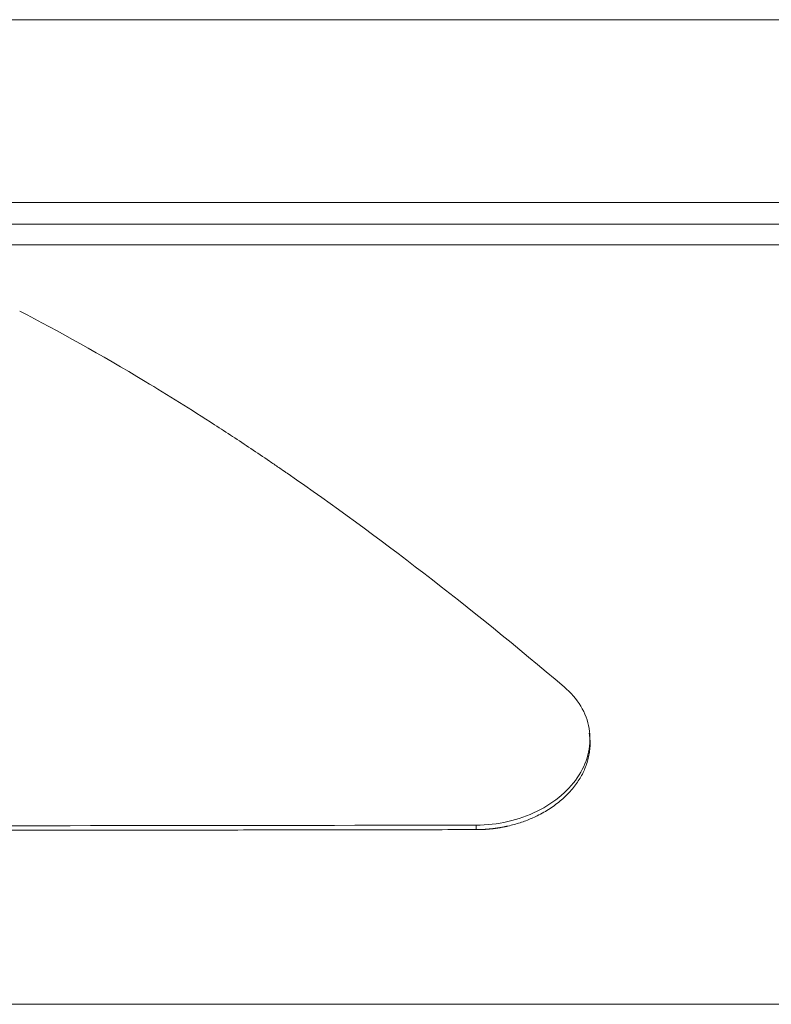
# Model space of a CAD drawing. Header units: millimetres. Extents: x -620 to 6530, y -1325 to 1325.
# Tile 179 of 180: x 879 to 987, y 1185 to 1325. Entities that reach past the tile are written whole.
import ezdxf

# ---------------------------------------------------------------- set-up
doc = ezdxf.new("R2010")
doc.units = ezdxf.units.MM
doc.layers.add('Plan', color=7, linetype='Continuous', true_color=0xffffff)

msp = doc.modelspace()

# ---------------------------------------------------------------- linework, layer by layer
at = {"layer": 'Plan', "color": 155, "linetype": 'Continuous', "lineweight": 18}
for points, knots in [([(133.85, 1325.08), (385.91, 1325.14), (764.06, 1325.22), (1268.27, 1325.22), (1583.4, 1325.2), (1835.5, 1325.21), (2024.57, 1325.21), (2182.12, 1325.18), (2308.15, 1325.23), (2434.26, 1325.26), (2560.45, 1324.57), (2686.62, 1322.95), (2812.74, 1320.67), (2970.34, 1316.95), (3222.38, 1309.53), (3474.39, 1299.39), (3726.07, 1285.64), (3914.71, 1273.4), (4103.17, 1258.86), (4291.35, 1241.5), (4447.88, 1224.47), (4572.83, 1209.13), (4661.58, 1197.31), (4719.04, 1188.97), (4745.33, 1185)], [0, 0, 0, 0, 0.163786, 0.245679, 0.327572, 0.368518, 0.409465, 0.450411, 0.470885, 0.491358, 0.532304, 0.552778, 0.573251, 0.614197, 0.655144, 0.737037, 0.777983, 0.81893, 0.859876, 0.900823, 0.941769, 0.962242, 0.982716, 1, 1, 1, 1]), ([(133.37, 1299.07), (385.45, 1299.12), (763.51, 1299.21), (1267.54, 1299.21), (1582.51, 1299.19), (1834.46, 1299.2), (2023.4, 1299.2), (2180.83, 1299.17), (2306.76, 1299.22), (2432.69, 1299.25), (2558.58, 1298.56), (2684.46, 1296.95), (2810.32, 1294.67), (2967.59, 1290.96), (3219.14, 1283.55), (3470.46, 1273.43), (3721.49, 1259.72), (3909.56, 1247.52), (4097.37, 1233.04), (4284.83, 1215.74), (4436.34, 1199.26), (4525.34, 1188.39), (4552.09, 1185)], [0, 0, 0, 0, 0.170719, 0.256079, 0.341438, 0.384118, 0.426798, 0.469478, 0.490818, 0.512157, 0.554837, 0.576177, 0.597517, 0.640197, 0.682877, 0.768236, 0.810916, 0.853596, 0.896276, 0.938955, 0.981635, 1, 1, 1, 1]), ([(133.22, 1295.97), (385.3, 1296.03), (763.33, 1296.11), (1267.31, 1296.11), (1582.23, 1296.09), (1834.13, 1296.1), (2023.03, 1296.1), (2180.41, 1296.07), (2306.32, 1296.12), (2432.2, 1296.15), (2558.03, 1295.46), (2683.86, 1293.85), (2809.66, 1291.58), (2966.85, 1287.86), (3218.29, 1280.46), (3469.45, 1270.35), (3720.34, 1256.65), (3908.28, 1244.46), (4095.95, 1229.98), (4283.27, 1212.7), (4426.6, 1197.11), (4507.49, 1187.32), (4526.2, 1185)], [0, 0, 0, 0, 0.171666, 0.257499, 0.343332, 0.386249, 0.429165, 0.472082, 0.49354, 0.514998, 0.557915, 0.579373, 0.600831, 0.643748, 0.686664, 0.772497, 0.815414, 0.85833, 0.901247, 0.944163, 0.98708, 1, 1, 1, 1]), ([(2269.27, 1293.19), (2250.15, 1293.18), (2168.08, 1293.16), (2023.04, 1293.19), (1834.15, 1293.18), (1582.24, 1293.17), (1267.32, 1293.19), (763.34, 1293.2), (385.3, 1293.11), (133.23, 1293.05)], [0, 0, 0, 0, 0.026868, 0.115334, 0.203801, 0.292267, 0.4692, 0.646134, 1, 1, 1, 1]), ([(879.5, 1283.74), (885.06, 1280.87), (891.02, 1277.55), (900.57, 1271.79), (903.86, 1269.74), (908.95, 1266.45), (910.67, 1265.32), (913.29, 1263.57), (914.17, 1262.97), (915.5, 1262.07), (915.94, 1261.77), (916.61, 1261.31), (916.83, 1261.15), (917.17, 1260.92), (917.28, 1260.84), (917.45, 1260.73), (917.51, 1260.69), (917.62, 1260.61), (917.68, 1260.57), (930.4, 1251.77), (943.51, 1241.69), (957.01, 1230.22)], [0, 0, 0, 0, 0.25, 0.25, 0.375, 0.375, 0.4375, 0.4375, 0.46875, 0.46875, 0.484375, 0.484375, 0.492188, 0.492188, 0.496094, 0.496094, 0.498047, 0.498047, 0.5, 0.5, 1, 1, 1, 1]), ([(957.01, 1230.22), (957.99, 1229.39), (958.78, 1228.47), (960, 1226.46), (960.39, 1225.4), (960.77, 1223.18), (960.74, 1222.06), (960.26, 1219.81), (959.81, 1218.72), (958.49, 1216.62), (957.65, 1215.65), (955.62, 1213.89), (954.46, 1213.13), (951.87, 1211.85), (950.48, 1211.36), (947.54, 1210.69), (946.04, 1210.52), (944.5, 1210.52)], [0, 0, 0, 0, 0.125, 0.125, 0.25, 0.25, 0.375, 0.375, 0.5, 0.5, 0.625, 0.625, 0.75, 0.75, 0.875, 0.875, 1, 1, 1, 1]), ([(960.59, 1223.6), (960.64, 1223.33), (960.71, 1222.77), (960.73, 1221.94), (960.67, 1221.1), (960.52, 1220.26), (960.3, 1219.43), (960, 1218.6), (959.63, 1217.8), (959.17, 1217.01), (958.65, 1216.24), (958.05, 1215.5), (957.39, 1214.79), (956.66, 1214.12), (955.87, 1213.48), (955.03, 1212.89), (954.13, 1212.34), (953.25, 1211.87), (952.39, 1211.48), (951.58, 1211.15), (950.75, 1210.86), (949.9, 1210.6), (949.28, 1210.45), (948.91, 1210.36), (948.8, 1210.34), (948.69, 1210.32), (948.58, 1210.29), (948.47, 1210.27), (948.36, 1210.25), (948.25, 1210.23), (948.13, 1210.21), (948.02, 1210.19), (947.91, 1210.17), (947.8, 1210.15), (947.69, 1210.13), (947.58, 1210.12), (947.46, 1210.1), (947.35, 1210.08), (947.24, 1210.07), (947.13, 1210.05), (947.01, 1210.04), (946.9, 1210.02), (946.79, 1210.01), (946.68, 1210), (946.56, 1209.99), (946.45, 1209.98), (946.34, 1209.97), (946.22, 1209.96), (946.11, 1209.95), (946, 1209.94), (945.88, 1209.93), (945.77, 1209.92), (945.66, 1209.92), (945.54, 1209.91), (945.43, 1209.9), (945.31, 1209.9), (945.2, 1209.89), (945.09, 1209.89), (944.97, 1209.89), (944.86, 1209.89), (944.74, 1209.88), (944.63, 1209.88), (944.55, 1209.88), (944.51, 1209.88)], [0, 0, 0, 0, 0.041765, 0.083329, 0.124885, 0.166646, 0.208416, 0.249971, 0.291522, 0.333279, 0.37501, 0.416556, 0.458127, 0.49993, 0.541661, 0.583215, 0.624798, 0.666618, 0.700033, 0.733301, 0.76653, 0.799827, 0.8333, 0.83749, 0.841676, 0.845858, 0.850037, 0.854212, 0.858385, 0.862555, 0.866722, 0.870887, 0.87505, 0.879211, 0.88337, 0.887528, 0.891684, 0.89584, 0.899994, 0.904148, 0.908302, 0.912455, 0.916608, 0.920762, 0.924915, 0.92907, 0.933225, 0.937382, 0.941539, 0.945699, 0.949859, 0.954022, 0.958187, 0.962354, 0.966524, 0.970697, 0.974872, 0.979051, 0.983233, 0.987419, 0.991609, 0.995802, 1, 1, 1, 1]), ([(944.5, 1210.52), (883.22, 1210.43), (820.65, 1210.37), (740.84, 1210.3), (724.79, 1210.29), (700.6, 1210.28), (692.52, 1210.27), (682.39, 1210.26), (680.37, 1210.26), (676.3, 1210.26), (674.23, 1210.26), (667.92, 1210.25), (663.58, 1210.25), (641.22, 1210.23), (621.21, 1210.22), (588.03, 1210.2), (576.44, 1210.19), (561.29, 1210.18), (558.22, 1210.18), (553.58, 1210.17), (552.02, 1210.17), (548.89, 1210.17), (547.31, 1210.17), (539.45, 1210.16), (533.37, 1210.16), (480.58, 1210.12), (447.41, 1210.1), (423.13, 1210.08), (419.14, 1210.08), (415.21, 1210.08), (414.49, 1210.08), (413.12, 1210.08), (412.44, 1210.08), (410.37, 1210.08), (408.99, 1210.07), (402.05, 1210.07), (396.39, 1210.07), (367.51, 1210.06), (342.62, 1210.06), (309.27, 1210.06), (302.48, 1210.06), (292.14, 1210.06), (288.67, 1210.07), (283.42, 1210.07), (281.65, 1210.07), (278.14, 1210.07), (276.41, 1210.07), (260.94, 1210.07), (248.27, 1210.08), (213.49, 1210.09), (194.63, 1210.09), (165.54, 1210.09), (155.31, 1210.1), (148.67, 1210.1), (148.01, 1210.1), (146.63, 1210.1), (145.95, 1210.1), (143.89, 1210.1), (142.53, 1210.1), (138.45, 1210.1), (135.75, 1210.1), (90.17, 1210.1), (52.33, 1210.09), (-13.26, 1210.08), (-41, 1210.08), (-86.4, 1210.06), (-104.05, 1210.04), (-116.65, 1210.04)], [0, 0, 0, 0, 0.03125, 0.03125, 0.039062, 0.039062, 0.042969, 0.042969, 0.043945, 0.043945, 0.044922, 0.044922, 0.046875, 0.046875, 0.054688, 0.054688, 0.058594, 0.058594, 0.05957, 0.05957, 0.060059, 0.060059, 0.060547, 0.060547, 0.0625, 0.0625, 0.078125, 0.078125, 0.082031, 0.082031, 0.083008, 0.083008, 0.083984, 0.083984, 0.085938, 0.085938, 0.09375, 0.09375, 0.125, 0.125, 0.132812, 0.132812, 0.136719, 0.136719, 0.138672, 0.138672, 0.140625, 0.140625, 0.15625, 0.15625, 0.1875, 0.1875, 0.21875, 0.21875, 0.222656, 0.222656, 0.226562, 0.226562, 0.234375, 0.234375, 0.25, 0.25, 0.5, 0.5, 0.75, 0.75, 1, 1, 1, 1]), ([(944.51, 1209.88), (942.36, 1209.88), (938.06, 1209.87), (931.6, 1209.86), (925.14, 1209.85), (918.66, 1209.84), (912.18, 1209.83), (905.68, 1209.82), (899.18, 1209.82), (892.66, 1209.81), (886.14, 1209.8), (879.61, 1209.79), (873.07, 1209.78), (866.52, 1209.77), (859.95, 1209.76), (853.38, 1209.76), (846.8, 1209.75), (840.21, 1209.74), (833.62, 1209.73), (827.01, 1209.72), (820.39, 1209.72), (813.76, 1209.71), (807.13, 1209.7), (800.48, 1209.69), (793.82, 1209.69), (787.16, 1209.68), (780.48, 1209.67), (773.8, 1209.67), (767.11, 1209.66), (760.4, 1209.65), (753.69, 1209.65), (746.97, 1209.64), (740.24, 1209.64), (733.49, 1209.63), (726.74, 1209.62), (719.98, 1209.62), (713.21, 1209.61), (706.43, 1209.61), (699.64, 1209.6), (692.85, 1209.6), (686.04, 1209.59), (675.46, 1209.58), (660.59, 1209.57), (640.89, 1209.56), (619.59, 1209.55), (596.68, 1209.53), (572.16, 1209.52), (549.43, 1209.51), (529.39, 1209.5), (513, 1209.5), (497.79, 1209.49), (483.77, 1209.49), (470.94, 1209.48), (459.29, 1209.48), (448.83, 1209.48), (439.56, 1209.47), (431.47, 1209.47), (424.57, 1209.47), (418.86, 1209.47), (411.52, 1209.47), (402.06, 1209.46), (389.97, 1209.46), (377.54, 1209.46), (364.78, 1209.46), (351.68, 1209.45), (338.25, 1209.45), (324.49, 1209.45), (310.38, 1209.45), (295.95, 1209.44), (280.26, 1209.44), (263.83, 1209.44), (247.2, 1209.44), (231.81, 1209.44), (217.65, 1209.43), (204.74, 1209.43), (193.07, 1209.43), (182.63, 1209.43), (173.44, 1209.43), (165.48, 1209.43), (158.77, 1209.43), (153.29, 1209.43), (146.65, 1209.43), (138.48, 1209.43), (128.44, 1209.43), (118.59, 1209.43), (108.91, 1209.43), (99.43, 1209.43), (90.12, 1209.42), (81, 1209.42), (72.07, 1209.42), (63.32, 1209.42), (54.75, 1209.42), (46.37, 1209.42), (38.17, 1209.42), (30.16, 1209.42), (22.33, 1209.42), (14.68, 1209.42), (7.22, 1209.41), (-0.05, 1209.41), (-7.15, 1209.41), (-14.05, 1209.41), (-20.78, 1209.41), (-27.32, 1209.41), (-33.68, 1209.41), (-39.85, 1209.41), (-45.84, 1209.41), (-51.64, 1209.41), (-57.26, 1209.41), (-62.69, 1209.41), (-67.94, 1209.41), (-73.01, 1209.41), (-77.89, 1209.41), (-82.59, 1209.4), (-87.11, 1209.4), (-91.44, 1209.4), (-95.58, 1209.4), (-99.54, 1209.4), (-103.32, 1209.4), (-106.91, 1209.4), (-110.32, 1209.4), (-113.55, 1209.4), (-115.63, 1209.4), (-116.65, 1209.4)], [0, 0, 0, 0, 0.006076, 0.012161, 0.018254, 0.024357, 0.030468, 0.036589, 0.042718, 0.048856, 0.055004, 0.06116, 0.067325, 0.073499, 0.079681, 0.085873, 0.092074, 0.098284, 0.104502, 0.11073, 0.116966, 0.123212, 0.129466, 0.135729, 0.142001, 0.148283, 0.154573, 0.160872, 0.16718, 0.173497, 0.179823, 0.186158, 0.192502, 0.198854, 0.205216, 0.211587, 0.217967, 0.224355, 0.230753, 0.23716, 0.243575, 0.25, 0.267054, 0.28562, 0.305697, 0.327286, 0.350387, 0.375, 0.391567, 0.407015, 0.421345, 0.434557, 0.446651, 0.457627, 0.467485, 0.476224, 0.483845, 0.490348, 0.495733, 0.5, 0.51108, 0.522476, 0.534187, 0.546214, 0.558556, 0.571214, 0.584187, 0.597476, 0.61108, 0.625, 0.641841, 0.657515, 0.67202, 0.685357, 0.697526, 0.708526, 0.718359, 0.727024, 0.73452, 0.740848, 0.746008, 0.75, 0.759635, 0.769096, 0.778383, 0.787497, 0.796438, 0.805205, 0.813798, 0.822218, 0.830464, 0.838536, 0.846435, 0.85416, 0.861712, 0.86909, 0.876295, 0.883326, 0.890184, 0.896868, 0.903378, 0.909715, 0.915878, 0.921868, 0.927684, 0.933327, 0.938796, 0.944091, 0.949213, 0.954162, 0.958936, 0.963537, 0.967965, 0.972219, 0.976299, 0.980206, 0.983939, 0.987498, 0.990884, 0.994096, 0.997135, 1, 1, 1, 1])]:
    msp.add_open_spline(points, degree=3, knots=knots, dxfattribs=at)
at = {"layer": 'Plan', "color": 155, "linetype": 'Continuous', "lineweight": 13}
msp.add_open_spline([(944.51, 1209.88), (944.5, 1210.52)], degree=1, dxfattribs=at)
msp.add_open_spline([(2268.06, 1185), (2254.55, 1185), (2241.04, 1185), (2214.02, 1185), (2200.51, 1185), (2159.98, 1185), (2132.96, 1185), (2078.92, 1185), (2051.89, 1185), (1997.85, 1185), (1970.82, 1185), (1889.75, 1185), (1835.7, 1185), (1727.6, 1185), (1673.55, 1185), (1612.74, 1185), (1605.99, 1185), (1592.47, 1185), (1585.72, 1185), (1565.45, 1185), (1551.93, 1185), (1524.91, 1185), (1511.39, 1185), (1484.37, 1185), (1470.85, 1185), (1430.31, 1185), (1403.28, 1185), (1349.23, 1185), (1322.2, 1185), (1268.14, 1185), (1241.11, 1185), (1187.05, 1185), (1160.03, 1185), (1105.97, 1185), (1078.94, 1185), (1024.88, 1185), (997.85, 1185), (943.79, 1185), (916.76, 1185), (862.71, 1185), (835.68, 1185), (754.59, 1185), (700.53, 1185), (592.42, 1185), (538.36, 1185), (430.24, 1185), (376.18, 1185), (268.06, 1185), (159.95, 1185), (51.83, 1185), (-96.66, 1185), (-191.08, 1185), (-285.51, 1185)], degree=3, knots=[0, 0, 0, 0, 0.015876, 0.015876, 0.031753, 0.031753, 0.063505, 0.063505, 0.095258, 0.095258, 0.12701, 0.12701, 0.190516, 0.190516, 0.254021, 0.254021, 0.261959, 0.261959, 0.269897, 0.269897, 0.285773, 0.285773, 0.30165, 0.30165, 0.317526, 0.317526, 0.349278, 0.349278, 0.381031, 0.381031, 0.412784, 0.412784, 0.444536, 0.444536, 0.476289, 0.476289, 0.508041, 0.508041, 0.539794, 0.539794, 0.571547, 0.571547, 0.635052, 0.635052, 0.698557, 0.698557, 0.762062, 0.762062, 0.825567, 0.889072, 0.889072, 1, 1, 1, 1], dxfattribs=at)

doc.saveas('drawing.dxf')
